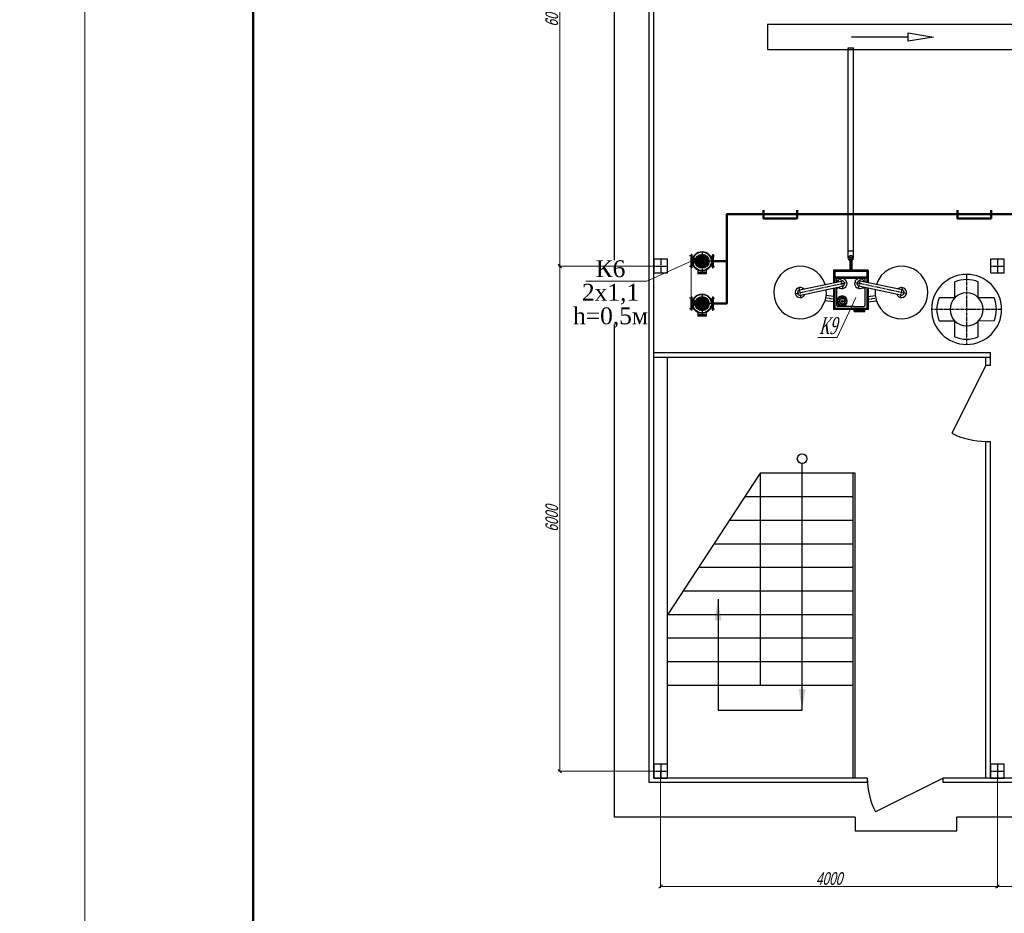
# Model space of a CAD drawing. Header units: millimetres. Extents: x 196 to 2027204, y -221452 to 153872.
# Tile 5 of 256: x 1084785 to 1096483, y -210648 to -200033. Entities that reach past the tile are written whole.
import ezdxf
from ezdxf import colors
from ezdxf.entities.mleader import LeaderData, LeaderLine
from ezdxf.math import Vec2, Vec3

# ---------------------------------------------------------------- set-up
doc = ezdxf.new("R2010")
doc.units = ezdxf.units.MM
doc.linetypes.add('CENTER', pattern=[50.8, 31.75, -6.35, 6.35, -6.35])
doc.layers.get('Defpoints').update_dxf_attribs({"lineweight": 18})
doc.layers.add('(007) Здания', color=7, linetype='Continuous')
for name, color, linetype, lineweight in [('0 В1', 5, 'Continuous', 40), ('00_Основной', 163, 'Continuous', 40), ('Основной текст', 7, 'Continuous', 30), ('ТМ-размеры', 25, 'Continuous', 20), ('Эл.линия силовых сетей', 1, 'Continuous', 50), ('электрика', 1, 'Continuous', 140), ('中心线', 1, 'CENTER', 25)]:
    doc.layers.add(name, color=color, linetype=linetype, lineweight=lineweight)
doc.styles.add('SFINKS', font='SFINKS.shx', dxfattribs={"width": 0.7, "oblique": 15})
doc.styles.add('Times New Roman', font='times.ttf')
doc.styles.add('ВК', font='times.ttf', dxfattribs={"height": 2.5})
doc.styles.add('Новый 5.0', font='times.ttf', dxfattribs={"width": 0.7, "oblique": 15, "height": 5})
doc.dimstyles.new('ВК-100', dxfattribs={"dimtxt": 2.5, "dimasz": 2.5, "dimexe": 1.25, "dimexo": 3, "dimtad": 1, "dimlfac": 100, "dimtxsty": 'ВК', "dimblk": 'OBLIQUE', "dimcen": 2.5, "dimadec": 0, "dimazin": 0, "dimtfac": 1, "dimtmove": 0, "dimatfit": 3, "dimfxl": 1.25, "dimlwd": 25, "dimlwe": 25, "dimarcsym": 0})
doc.dimstyles.new('кира-50', dxfattribs={"dimtxt": 150, "dimasz": 40, "dimexe": 15, "dimexo": 0, "dimgap": 20, "dimtad": 1, "dimdec": 0, "dimrnd": 5, "dimdsep": 46, "dimtxsty": 'SFINKS', "dimblk1": 'OBLIQUE', "dimblk2": 'OBLIQUE', "dimsah": 1, "dimcen": 2.5, "dimclrd": 252, "dimclre": 252, "dimclrt": 252, "dimadec": 0, "dimazin": 0, "dimtfac": 1, "dimtdec": 0, "dimtofl": 0, "dimtmove": 0, "dimatfit": 3, "dimldrblk": 'OBLIQUE', "dimfxl": 15, "dimtfill": 1, "dimtolj": 1, "dimtzin": 0, "dimlwd": 20, "dimlwe": 20, "dimarcsym": 0})

# ---------------------------------------------------------------- blocks, each defined once
blk = doc.blocks.new('*X29')
at = {"color": 0}
for p, q in [((87.34716, 225.232982), (143.346492, 281.232315)), ((88.367934, 215.647154), (152.93232, 280.211541)), ((88.373901, 236.866325), (131.71315, 280.205574)), ((90.682353, 207.354972), (161.224502, 277.897121)), ((93.977949, 200.043966), (168.535508, 274.601525)), ((94.794676, 253.893702), (114.685773, 273.784798)), ((170.824371, 179.193485), (95.289834, 254.728023)), ((98.100751, 193.560167), (175.019308, 270.478723)), ((177.047345, 183.577114), (99.673462, 260.950996)), ((102.975353, 187.828167), (180.751308, 265.604121)), ((182.531972, 188.699088), (104.795436, 266.435624)), ((108.576691, 182.822903), (185.756571, 260.002783)), ((187.288737, 194.548925), (110.645273, 271.192388)), ((114.922067, 178.561678), (190.017797, 253.657407)), ((191.28541, 201.158853), (117.255201, 275.189062)), ((194.436636, 208.614229), (124.710578, 278.340288)), ((196.570655, 217.086812), (133.18316, 280.474307)), ((197.333597, 226.930472), (143.02682, 281.237248)), ((195.827288, 239.043382), (155.139731, 279.73094)), ((186.633363, 258.843909), (174.940258, 270.537015)), ((146.777051, 171.421001), (87.517349, 230.680702)), ((135.981323, 171.610127), (87.706476, 219.884974)), ((155.871915, 172.932739), (89.029087, 239.775566)), ((121.741005, 175.243843), (91.340191, 205.644657)), ((163.806593, 175.604662), (91.701011, 247.710244)), ((122.076583, 175.109591), (193.469883, 246.502892)), ((130.176541, 172.602948), (195.976527, 238.402934)), ((139.495267, 171.315072), (197.264402, 229.084207)), ((150.661908, 171.875111), (196.704363, 217.917567)), ((165.971613, 176.578215), (192.001259, 202.607861))]:
    blk.add_line(p, q, dxfattribs=at)
blk = doc.blocks.new('_None')
blk = doc.blocks.new('_Oblique')
at = {"color": 0, "linetype": 'ByBlock', "lineweight": -2}
blk.add_line((-0.5, -0.5), (0.5, 0.5), dxfattribs=at)
blk = doc.blocks.new('*D42')
at = {"layer": 'Defpoints', "color": 0, "linetype": 'ByBlock', "lineweight": 50, "transparency": 16777216}
for p in [(1096400, -208959), (1100400, -208959), (1096400, -210331)]:
    blk.add_point(p, dxfattribs=at)
at = {"layer": 'ТМ-размеры', "color": 252, "linetype": 'ByBlock', "lineweight": 20, "transparency": 16777216}
for p, q in [((1096400, -208959), (1096400, -210346)), ((1100400, -208959), (1100400, -210346)), ((1100400, -210331), (1096400, -210331))]:
    blk.add_line(p, q, dxfattribs=at)
at = {"layer": 'ТМ-размеры', "color": 252, "linetype": 'ByBlock', "lineweight": 20, "transparency": 16777216, "xscale": 40, "yscale": 40, "zscale": 40, "rotation": 180}
blk.add_blockref('_Oblique', (1096400, -210331), dxfattribs=at)
at = {"layer": 'ТМ-размеры', "color": 252, "linetype": 'ByBlock', "lineweight": 20, "transparency": 16777216, "xscale": 40, "yscale": 40, "zscale": 40}
blk.add_blockref('_Oblique', (1100400, -210331), dxfattribs=at)
at = {"layer": 'ТМ-размеры', "color": 252, "linetype": 'ByBlock', "transparency": 16777216, "insert": (1098400, -210236), "char_height": 150, "attachment_point": 5, "style": 'SFINKS', "bg_fill": 3, "box_fill_scale": 1.1, "bg_fill_color": 256, "bg_fill_true_color": 13158600, "bg_fill_transparency": 0}
blk.add_mtext('\\A1;4000', dxfattribs=at)
blk = doc.blocks.new('*D43')
at = {"layer": 'Defpoints', "color": 0, "linetype": 'ByBlock', "lineweight": 50, "transparency": 16777216}
for p in [(1092400, -208959), (1096400, -208959), (1092400, -210331)]:
    blk.add_point(p, dxfattribs=at)
at = {"layer": 'ТМ-размеры', "color": 252, "linetype": 'ByBlock', "lineweight": 20, "transparency": 16777216}
for p, q in [((1092400, -208959), (1092400, -210346)), ((1096400, -208959), (1096400, -210346)), ((1096400, -210331), (1092400, -210331))]:
    blk.add_line(p, q, dxfattribs=at)
at = {"layer": 'ТМ-размеры', "color": 252, "linetype": 'ByBlock', "lineweight": 20, "transparency": 16777216, "xscale": 40, "yscale": 40, "zscale": 40, "rotation": 180}
blk.add_blockref('_Oblique', (1092400, -210331), dxfattribs=at)
at = {"layer": 'ТМ-размеры', "color": 252, "linetype": 'ByBlock', "lineweight": 20, "transparency": 16777216, "xscale": 40, "yscale": 40, "zscale": 40}
blk.add_blockref('_Oblique', (1096400, -210331), dxfattribs=at)
at = {"layer": 'ТМ-размеры', "color": 252, "linetype": 'ByBlock', "transparency": 16777216, "insert": (1094400, -210236), "char_height": 150, "attachment_point": 5, "style": 'SFINKS', "bg_fill": 3, "box_fill_scale": 1.1, "bg_fill_color": 256, "bg_fill_true_color": 13158600, "bg_fill_transparency": 0}
blk.add_mtext('\\A1;4000', dxfattribs=at)
blk = doc.blocks.new('*D51')
at = {"layer": 'Defpoints', "color": 0, "linetype": 'ByBlock', "lineweight": 50, "transparency": 16777216}
for p in [(1092318, -196959), (1091202, -202959), (1092318, -202959)]:
    blk.add_point(p, dxfattribs=at)
at = {"layer": 'ТМ-размеры', "color": 252, "linetype": 'ByBlock', "lineweight": 20, "transparency": 16777216}
for p, q in [((1092318, -196959), (1091187, -196959)), ((1091202, -196959), (1091202, -202959)), ((1092318, -202959), (1091187, -202959))]:
    blk.add_line(p, q, dxfattribs=at)
at = {"layer": 'ТМ-размеры', "color": 252, "linetype": 'ByBlock', "lineweight": 20, "transparency": 16777216, "xscale": 40, "yscale": 40, "zscale": 40}
for p, rotation in [((1091202, -196959), 90), ((1091202, -202959), 270)]:
    blk.add_blockref('_Oblique', p, dxfattribs=dict(at, rotation=rotation))
at = {"layer": 'ТМ-размеры', "color": 252, "linetype": 'ByBlock', "transparency": 16777216, "insert": (1091107, -199959), "char_height": 150, "attachment_point": 5, "rotation": 90, "style": 'SFINKS', "bg_fill": 3, "box_fill_scale": 1.1, "bg_fill_color": 256, "bg_fill_true_color": 13158600, "bg_fill_transparency": 0}
blk.add_mtext('\\A1;6000', dxfattribs=at)
blk = doc.blocks.new('*D52')
at = {"layer": 'Defpoints', "color": 0, "linetype": 'ByBlock', "lineweight": 50, "transparency": 16777216}
for p in [(1091202, -202959), (1091202, -202959), (1092318, -208959)]:
    blk.add_point(p, dxfattribs=at)
at = {"layer": 'ТМ-размеры', "color": 252, "linetype": 'ByBlock', "lineweight": 20, "transparency": 16777216}
for p, q in [((1091202, -202959), (1091217, -202959)), ((1091202, -208959), (1091202, -202959)), ((1092318, -208959), (1091187, -208959))]:
    blk.add_line(p, q, dxfattribs=at)
at = {"layer": 'ТМ-размеры', "color": 252, "linetype": 'ByBlock', "lineweight": 20, "transparency": 16777216, "xscale": 40, "yscale": 40, "zscale": 40}
for p, rotation in [((1091202, -202959), 90), ((1091202, -208959), 270)]:
    blk.add_blockref('_Oblique', p, dxfattribs=dict(at, rotation=rotation))
at = {"layer": 'ТМ-размеры', "color": 252, "linetype": 'ByBlock', "transparency": 16777216, "insert": (1091107, -205959), "char_height": 150, "attachment_point": 5, "rotation": 90, "style": 'SFINKS', "bg_fill": 3, "box_fill_scale": 1.1, "bg_fill_color": 256, "bg_fill_true_color": 13158600, "bg_fill_transparency": 0}
blk.add_mtext('\\A1;6000', dxfattribs=at)
blk = doc.blocks.new('*U21')
at = {"lineweight": 9}
blk.add_line((-20, -5), (-20, 292), dxfattribs=at)
at = {"lineweight": 50}
blk.add_line((0, 0), (0, 287), dxfattribs=at)
blk = doc.blocks.new('Лоток')
at = {"layer": 'Эл.линия силовых сетей', "color": 85, "lineweight": 50, "ltscale": 50}
blk.add_lwpolyline([(-200, 100), (-200, 0), (200, 0), (200, 100)], dxfattribs=at)

msp = doc.modelspace()

# ---------------------------------------------------------------- linework, layer by layer
at = {"color": 252, "lineweight": 30, "ltscale": 10}
for p, q in [((1091853.3, -209507.4), (1091853.3, -196411.5)), ((1092263.3, -209096.5), (1092263.3, -196822.5)), ((1092318.1, -209041.7), (1092318.1, -196877.3)), ((1096604, -200088.5), (1093668.1, -200088.5)), ((1093668.1, -200088.5), (1093668.1, -200388.5)), ((1095341.2, -200238.5, 0), (1094665.7, -200238.5, 0)), ((1095341.2, -200288.5, 0), (1095341.2, -200188.5, 0)), ((1095341.2, -200188.5, 0), (1095641.2, -200238.5, 0)), ((1095641.2, -200238.5, 0), (1095341.2, -200288.5, 0)), ((1093668.1, -200388.5), (1096904, -200388.5)), ((1096318.1, -204141.7), (1096318.1, -203986.9)), ((1096263.3, -204141.7), (1096263.3, -204041.7)), ((1096263.3, -204141.7), (1095860.2, -204946.4)), ((1096318.1, -204141.7), (1096263.3, -204141.7)), ((1096263.3, -205041.7), (1096318.1, -205041.7)), ((1094855.3, -209041.7), (1092318.1, -209041.7)), ((1094855.3, -209041.7), (1094855.3, -209096.5)), ((1095755.3, -209041.7), (1094950.6, -209444.7)), ((1112318.1, -209041.7), (1095755.3, -209041.7)), ((1095755.3, -209096.5), (1095755.3, -209041.7)), ((1094857, -209096.5), (1092263.3, -209096.5)), ((1112537.3, -209096.5), (1095755.3, -209096.5)), ((1094711.1, -209507.4), (1091853.3, -209507.4)), ((1112948.2, -209507.4), (1095918.1, -209507.4))]:
    msp.add_line(p, q, dxfattribs=at)
at = {"color": 7, "linetype": 'CENTER', "lineweight": 25, "ltscale": 0.5}
for p, q in [((1096318.1, -202959.5), (1096482.5, -202959.5)), ((1096400.3, -202877.3), (1096400.3, -203041.7)), ((1092400.3, -208877.3), (1092400.3, -209041.7)), ((1092318.1, -208959.5), (1092482.5, -208959.5))]:
    msp.add_line(p, q, dxfattribs=at)
at = {"color": 252, "lineweight": 30, "ltscale": 10}
for points in [[(1096318.1, -203041.7), (1096482.5, -203041.7), (1096482.5, -202877.3), (1096318.1, -202877.3), (1096318.1, -203041.7)], [(1092318.1, -209041.7), (1092482.5, -209041.7), (1092482.5, -208877.3), (1092318.1, -208877.3), (1092318.1, -209041.7)], [(1094711.1, -209507.4), (1094711.1, -209669.2), (1095918.1, -209669.2), (1095918.1, -209507.4)]]:
    msp.add_lwpolyline(points, dxfattribs=at)
at = {"color": 252, "lineweight": 25, "ltscale": 10}
for centre, start, end in [((1096263.3, -204141.7), 243.39387, 270), ((1095755.3, -209041.7), 180, 206.60613)]:
    msp.add_arc(centre, 900, start, end, dxfattribs=at)
at = {"layer": '0 В1', "color": 0, "lineweight": 25}
for p, q in [((1094629.2, -200388.5), (1094629.2, -200366.4)), ((1094629.2, -200366.4), (1094689.2, -200366.4)), ((1094689.2, -200388.5), (1094689.2, -200366.4))]:
    msp.add_line(p, q, dxfattribs=at)
for points in [[(1092482.5, -208877.3), (1092482.5, -204041.7)], [(1093582.5, -205421.7), (1092482.5, -207101.7)], [(1093582.5, -205421.7), (1093582.5, -207941.7)], [(1094682.5, -205421.7), (1093582.5, -205421.7)], [(1094682.5, -205421.7), (1094682.5, -207941.7)], [(1093582.5, -205701.7), (1093399.1, -205701.7)], [(1094682.5, -205701.7), (1093582.5, -205701.7)], [(1093582.5, -205981.7), (1093215.8, -205981.7)], [(1094682.5, -205981.7), (1093582.5, -205981.7)], [(1093582.5, -206261.7), (1093032.5, -206261.7)], [(1094682.5, -206261.7), (1093582.5, -206261.7)], [(1093582.5, -206541.7), (1092849.1, -206541.7)], [(1094682.5, -206541.7), (1093582.5, -206541.7)], [(1093582.5, -206821.7), (1092665.8, -206821.7)], [(1094682.5, -206821.7), (1093582.5, -206821.7)], [(1093582.5, -207101.7), (1092482.5, -207101.7)], [(1094682.5, -207101.7), (1093582.5, -207101.7)], [(1093582.5, -207381.7), (1092482.5, -207381.7)], [(1094682.5, -207381.7), (1093582.5, -207381.7)], [(1093582.5, -207661.7), (1092482.5, -207661.7)], [(1094682.5, -207661.7), (1093582.5, -207661.7)], [(1093582.5, -207941.7), (1092482.5, -207941.7)], [(1094682.5, -207941.7), (1093582.5, -207941.7)]]:
    msp.add_lwpolyline(points, dxfattribs=at)
msp.add_circle((1094081, -205248.1), 57.3, dxfattribs=at)
msp.add_arc((1094659.2, -202867.6), 30, 293.57818, 246.42182, dxfattribs=at)
at = {"layer": '00_Основной', "color": 252, "lineweight": 25, "ltscale": 10}
for p, q in [((1094629.2, -202867.6), (1094629.2, -200388.5)), ((1094689.2, -202867.6), (1094689.2, -200388.5)), ((1094629.2, -202777.6), (1094689.2, -202777.6))]:
    msp.add_line(p, q, dxfattribs=at)
at = {"layer": '00_Основной', "lineweight": 30, "ltscale": 10}
for p, q in [((1092769.8, -202821.3, 0), (1092761, -202821.3, 0)), ((1092761, -202821.3, 0), (1092761, -202901.8, 0)), ((1092769.8, -202821.3, 0), (1092769.8, -202982.4, 0)), ((1093014.3, -202821.4, 0), (1093014.2, -202982.4, 0)), ((1093014.3, -202821.4, 0), (1093023.1, -202821.4, 0)), ((1093023.1, -202821.4, 0), (1093023, -202901.9, 0)), ((1092759.2, -202849.7, 0), (1092761, -202848, 0)), ((1092759.2, -202849.7, 0), (1092759.2, -202954, 0)), ((1092759.2, -202849.7, 0), (1092759.2, -202954, 0)), ((1092759.2, -202954, 0), (1092761, -202955.7, 0)), ((1092761, -202982.4, 0), (1092761, -202901.8, 0)), ((1092769.8, -202857, 0), (1092785.8, -202857, 0)), ((1092769.8, -202946.7, 0), (1092784.8, -202946.7, 0)), ((1092803.1, -202862.8, 0), (1092793.7, -202872.3, 0)), ((1092793.7, -202872.3, 0), (1092795.2, -202872.7, 0)), ((1092795, -202926.1, 0), (1092799.2, -202925.3, 0)), ((1092803.1, -202862.8, 0), (1092806.6, -202875.7, 0)), ((1092806.6, -202875.7, 0), (1092805, -202875.3, 0)), ((1093014.2, -202857.1, 0), (1092998.2, -202857.1, 0)), ((1093014.2, -202946.7, 0), (1092999.2, -202946.7, 0)), ((1093023, -202982.4, 0), (1093023, -202901.9, 0)), ((1093024.8, -202954.1, 0), (1093023, -202955.8, 0)), ((1093024.8, -202849.8, 0), (1093023.1, -202848, 0)), ((1093024.8, -202849.8, 0), (1093024.8, -202954.1, 0)), ((1093024.8, -202849.8, 0), (1093024.8, -202954.1, 0)), ((1094647.2, -202867.6), (1094647.2, -203009.4)), ((1094671.2, -202890.1), (1094647.2, -202890.1)), ((1094671.2, -202867.6), (1094671.2, -203009.4)), ((1092769.8, -202982.4, 0), (1092761, -202982.4, 0)), ((1092843.2, -203008, 0), (1092843.2, -203053.1, 0)), ((1092940.7, -203034.4, 0), (1092843.2, -203034.4, 0)), ((1092940.7, -203053.1, 0), (1092843.2, -203053.1, 0)), ((1092940.7, -203008, 0), (1092940.7, -203053.1, 0)), ((1093014.2, -202982.4, 0), (1093023, -202982.4, 0)), ((1094863.5, -203009.4), (1094454.8, -203009.4)), ((1094454.8, -203009.4), (1094454.8, -203157.2)), ((1094863.5, -203026), (1094454.8, -203026)), ((1094467.4, -203026), (1094467.4, -203154.5)), ((1094851, -203026), (1094851, -203154.5)), ((1094863.5, -203009.4), (1094863.5, -203157.2)), ((1094050, -203243.6), (1094547.9, -203137.3)), ((1094851, -203092.8), (1094467.4, -203092.8)), ((1094509.9, -203105.3), (1094467.4, -203105.3)), ((1094492.4, -203149.2), (1094492.4, -203115.3)), ((1094502.4, -203105.3), (1094816, -203105.3)), ((1095268.4, -203243.6), (1094770.4, -203137.3)), ((1094851, -203105.3), (1094808.5, -203105.3)), ((1094826, -203115.3), (1094826, -203149.2)), ((1094063, -203304.8), (1094561.9, -203198.3)), ((1094454.8, -203321.2), (1094367.6, -203310.4)), ((1094454.8, -203221.2), (1094454.8, -203476.4)), ((1094467.4, -203218.5), (1094467.4, -203463.9)), ((1094492.4, -203428.9), (1094492.4, -203213.1)), ((1095255.3, -203304.8), (1094756.4, -203198.3)), ((1094826, -203213.1), (1094826, -203428.9)), ((1094851, -203218.5), (1094851, -203463.9)), ((1094863.5, -203221.2), (1094863.5, -203476.4)), ((1094863.5, -203321.2), (1094950.8, -203310.4)), ((1092759.2, -203352.8, 0), (1092761, -203351.1, 0)), ((1092759.2, -203352.8, 0), (1092759.2, -203457.1, 0)), ((1092759.2, -203352.8, 0), (1092759.2, -203457.1, 0)), ((1092769.8, -203324.4, 0), (1092761, -203324.4, 0)), ((1092761, -203324.4, 0), (1092761, -203404.9, 0)), ((1092761, -203485.5, 0), (1092761, -203404.9, 0)), ((1092769.8, -203324.4, 0), (1092769.8, -203485.5, 0)), ((1092769.8, -203360.1, 0), (1092785.8, -203360.1, 0)), ((1092803.1, -203365.9, 0), (1092793.7, -203375.3, 0)), ((1092803.1, -203365.9, 0), (1092793.7, -203375.3, 0)), ((1092793.7, -203375.3, 0), (1092795.2, -203375.8, 0)), ((1092793.7, -203375.3, 0), (1092795.2, -203375.8, 0)), ((1092795, -203429.2, 0), (1092799.2, -203428.4, 0)), ((1092795, -203429.2, 0), (1092799.2, -203428.4, 0)), ((1092803.1, -203365.9, 0), (1092806.6, -203378.8, 0)), ((1092803.1, -203365.9, 0), (1092806.6, -203378.8, 0)), ((1092806.6, -203378.8, 0), (1092805, -203378.4, 0)), ((1092806.6, -203378.8, 0), (1092805, -203378.4, 0)), ((1093014.2, -203360.2, 0), (1092998.2, -203360.2, 0)), ((1093014.3, -203324.5, 0), (1093014.2, -203485.5, 0)), ((1093014.3, -203324.5, 0), (1093023.1, -203324.5, 0)), ((1093023.1, -203324.5, 0), (1093023, -203405, 0)), ((1093023, -203485.5, 0), (1093023, -203405, 0)), ((1093024.8, -203352.9, 0), (1093023.1, -203351.1, 0)), ((1093024.8, -203352.9, 0), (1093024.8, -203457.1, 0)), ((1093024.8, -203352.9, 0), (1093024.8, -203457.1, 0)), ((1094454.8, -203384.2), (1094354.1, -203371.8)), ((1094863.5, -203384.2), (1094964.3, -203371.8)), ((1092759.2, -203457.1, 0), (1092761, -203458.8, 0)), ((1092769.8, -203485.5, 0), (1092761, -203485.5, 0)), ((1092769.8, -203449.8, 0), (1092784.8, -203449.8, 0)), ((1092843.2, -203511.1, 0), (1092843.2, -203556.2, 0)), ((1092940.7, -203537.5, 0), (1092843.2, -203537.5, 0)), ((1092940.7, -203511.1, 0), (1092940.7, -203556.2, 0)), ((1093014.2, -203449.8, 0), (1092999.2, -203449.8, 0)), ((1093014.2, -203485.5, 0), (1093023, -203485.5, 0)), ((1093024.8, -203457.1, 0), (1093023, -203458.9, 0)), ((1094805.1, -203476.4), (1094454.8, -203476.4)), ((1094851, -203463.9), (1094467.4, -203463.9)), ((1094696.3, -203438.9), (1094502.4, -203438.9)), ((1094696.3, -203438.9), (1094816, -203438.9)), ((1094700.7, -203488), (1094700.7, -203476.4)), ((1094700.7, -203488), (1094826.1, -203488)), ((1094700.7, -203499.6), (1094700.7, -203488)), ((1094700.7, -203488), (1094826.1, -203488)), ((1094700.7, -203499.6), (1094826.1, -203499.6)), ((1094735.5, -203499.6), (1094791.3, -203499.6)), ((1094763.4, -203476.4), (1094763.4, -203499.6, 0)), ((1094791.3, -203438.9), (1094816, -203438.9)), ((1094851, -203463.9), (1094791.3, -203463.9)), ((1094863.5, -203476.4), (1094805.1, -203476.4)), ((1094826.1, -203488), (1094826.1, -203476.4)), ((1094826.1, -203499.6), (1094826.1, -203488)), ((1092940.7, -203556.2, 0), (1092843.2, -203556.2, 0))]:
    msp.add_line(p, q, dxfattribs=at)
at = {"layer": '00_Основной', "lineweight": 25, "ltscale": 10}
for p, q in [((1095895.7, -203335.1), (1095895.7, -203148)), ((1096173.7, -203335.1), (1096173.7, -203148)), ((1095895.7, -203335.1), (1095708.5, -203335.1)), ((1096360.8, -203335.1), (1096173.7, -203335.1)), ((1095896.1, -203613.6), (1095709, -203614.2)), ((1095895.7, -203800.4), (1095895.7, -203613.6)), ((1096173.7, -203800.4), (1096173.7, -203613.1)), ((1096361.2, -203612.1), (1096174.1, -203612.7))]:
    msp.add_line(p, q, dxfattribs=at)
at = {"layer": '00_Основной', "lineweight": 30, "ltscale": 10}
for centre, radius in [((1092891.9, -202903, 0), 115.7), ((1092892, -202902.8, 0), 110.3), ((1092893.2, -202902.8, 0), 83.6), ((1092893.2, -202902.8, 0), 76.7), ((1092891.9, -203406.1, 0), 115.7), ((1092892, -203405.9, 0), 110.3), ((1094502.4, -203219.9), 4.59), ((1094816, -203219.9), 4.59), ((1092893.2, -203405.9, 0), 83.6), ((1092893.2, -203405.9, 0), 76.7)]:
    msp.add_circle(centre, radius, dxfattribs=at)
for centre, radius, start, end in [((1092896.9, -202905.4, 0), 104, 163.88548, 191.48076), ((1092794.5, -202875.4, 0), 2.79, 335, 75), ((1092901.4, -202906.6, 0), 104, 163.88548, 190.3703), ((1092804.3, -202878, 0), 2.79, 75, 175), ((1094056.9, -203274.1), 312.8, 17.78857, 6.31156), ((1094659.2, -202867.6), 12, 0, 180), ((1095261.4, -203274.1), 312.8, 173.68844, 162.21143), ((1096034.7, -203474.1), 416, 0, 180), ((1094502.4, -203115.3), 10, 90, 179.99998), ((1094554.9, -203167.8), 59.5, 224.60117, 160.37311), ((1094554.9, -203167.8), 31.3, 282.92014, 102.92014), ((1094763.4, -203167.8), 59.5, 19.62689, 315.39883), ((1094763.4, -203167.8), 31.3, 77.07986, 257.07986), ((1094816, -203115.3), 10, 0.00002, 90), ((1094056.9, -203274.1), 59.5, 43.72702, 340.37311), ((1094056.9, -203274.1), 31.3, 102.92014, 282.92014), ((1095261.4, -203274.1), 59.5, 199.62689, 136.27298), ((1095261.4, -203274.1), 31.3, 257.07986, 77.07986), ((1092896.9, -203408.5, 0), 104, 163.88548, 191.48076), ((1092896.9, -203408.5, 0), 104, 163.88548, 191.48076), ((1092794.5, -203378.5, 0), 2.79, 335, 75), ((1092794.5, -203378.5, 0), 2.79, 335, 75), ((1092901.4, -203409.7, 0), 104, 163.88548, 190.3703), ((1092901.4, -203409.7, 0), 104, 163.88548, 190.3703), ((1092804.3, -203381.1, 0), 2.79, 75, 175), ((1092804.3, -203381.1, 0), 2.79, 75, 175), ((1094502.4, -203428.9), 10, 179.9999, 270), ((1094554.9, -203376.3), 61.5, 0, 180), ((1094554.9, -203376.3), 61.5, 180, 242.98938), ((1094554.9, -203376.3), 61.5, 180, 0), ((1094554.9, -203376.3), 33.5, 0, 180), ((1094554.9, -203376.3), 33.5, 180, 213.63315), ((1094554.9, -203376.3), 33.5, 180, 0), ((1094816, -203428.9), 10, 270, 0.0001), ((1096034.7, -203474.1), 416, 180, 0)]:
    msp.add_arc(centre, radius, start, end, dxfattribs=at)
at = {"layer": '00_Основной', "lineweight": 25, "ltscale": 10}
for radius, start, end in [(354.5, 66.91525, 113.08475), (196.6, 0, 180), (354.5, 156.91525, 202.9034), (354.5, 337.09983, 23.08475), (196.6, 180.18457, 0.18457), (354.5, 246.91525, 293.08475)]:
    msp.add_arc((1096034.7, -203474.1), radius, start, end, dxfattribs=at)
at = {"layer": 'Эл.линия силовых сетей', "color": 1, "linetype": 'ByBlock', "lineweight": 50, "elevation": 0}
for points in [[(1093024.8, -203405), (1093186, -203405), (1093186, -202343.9), (1096888.6, -202343.9), (1096888.6, -208461.1), (1103836.8, -208461.1), (1103836.8, -208797.5)], [(1093024.8, -202901.9), (1093186, -202901.9)]]:
    msp.add_lwpolyline(points, dxfattribs=at)
at = {"layer": '中心线', "color": 252}
for p, q in [((1092775.1, -202838, 0), (1092744.3, -202838, 0)), ((1092893.2, -202787.4, 0), (1092893.2, -203053.1, 0)), ((1093008.9, -202838.1, 0), (1093039.7, -202838.1, 0)), ((1093024.8, -202901.9, 0), (1092759.2, -202901.9, 0)), ((1094689.2, -202867.6), (1094629.2, -202867.6)), ((1094659.2, -203009.4), (1094659.2, -202855.6)), ((1092775.1, -202965.6, 0), (1092744.3, -202965.6, 0)), ((1093008.9, -202965.7, 0), (1093039.7, -202965.7, 0)), ((1096034.7, -203058.1), (1096034.7, -203890.1)), ((1093998.7, -203286.6), (1094613.1, -203154.9)), ((1094567.4, -203226.1), (1094542.5, -203109.6)), ((1095319.6, -203286.6), (1094705.3, -203154.9)), ((1094751, -203226.1), (1094775.9, -203109.6)), ((1092893.2, -203290.5, 0), (1092893.2, -203556.2, 0)), ((1094069.4, -203332.4), (1094044.5, -203215.9)), ((1095249, -203332.4), (1095273.8, -203215.9)), ((1092775.1, -203341.1, 0), (1092744.3, -203341.1, 0)), ((1093024.8, -203404.9, 0), (1092759.2, -203404.9, 0)), ((1093008.9, -203341.2, 0), (1093039.7, -203341.2, 0)), ((1094454.8, -203352.7), (1094362.4, -203341.3)), ((1094493.5, -203376.3), (1094616.4, -203376.3)), ((1094513.9, -203335.3), (1094524.8, -203346.2)), ((1094513.9, -203417.3), (1094524.8, -203406.4)), ((1094554.9, -203437.8), (1094554.9, -203314.8)), ((1094595.9, -203335.3), (1094585.1, -203346.2)), ((1094595.9, -203417.3), (1094585.1, -203406.4)), ((1094863.5, -203352.7), (1094956, -203341.3)), ((1092775.1, -203468.7, 0), (1092744.3, -203468.7, 0)), ((1093008.9, -203468.8, 0), (1093039.7, -203468.8, 0))]:
    msp.add_line(p, q, dxfattribs=at)
msp.add_lwpolyline([(1096450.7, -203474.1), (1095618.6, -203474.1)], dxfattribs=at)
for start, end in [(0, 180), (180, 236.28413), (225, 0)]:
    msp.add_arc((1094554.9, -203376.3), 50.3, start, end, dxfattribs=at)

# ---------------------------------------------------------------- block references
at = {"layer": '00_Основной', "lineweight": 30, "ltscale": 10, "xscale": 1.393661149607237, "yscale": 1.393661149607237, "zscale": 1.393661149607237}
for p in [(1092694.8, -203218.1, 0), (1092694.8, -203721.2, 0)]:
    msp.add_blockref('*X29', p, dxfattribs=at)
at = {"layer": 'Эл.линия силовых сетей', "color": 1, "lineweight": 30}
for p in [(1093820.8, -202393.9, 0), (1096125.9, -202393.9, 0)]:
    msp.add_blockref('Лоток', p, dxfattribs=at)

# ---------------------------------------------------------------- texts
at = {"layer": 'электрика', "color": 0, "lineweight": 25, "insert": (1031891.3, -203601.7), "char_height": 250, "width": 1668.47, "attachment_point": 1, "style": 'Times New Roman'}
msp.add_mtext('\\pi-191.90052;{\\LВА47-100-3P}\\P\\pi529.62074;80А', dxfattribs=at)

# ---------------------------------------------------------------- leaders
at = {"layer": '0 В1', "color": 0, "lineweight": 25}
for points in [[(1094081, -208233.3), (1094081, -205305.5)], [(1093082, -206916.6), (1093082, -208233.3), (1094081, -208233.3)]]:
    msp.add_leader(points, dimstyle='ВК-100', override={"dimasz": 250, "dimgap": 0.625, "dimtad": 0}, dxfattribs=at)
at = {"layer": 'Основной текст', "color": 251}
ml = msp.add_multileader_mtext('Standard', dxfattribs=at)
ml.set_content('\\A1;{\\W0.6;К9}', color=251, style='Новый 5.0')
ml.set_leader_properties(color=256, linetype='ByLayer', lineweight=13)
ml.set_arrow_properties(name='NONE')
ml.build(insert=Vec2(0, 0))
ml.multileader.update_dxf_attribs({"text_left_attachment_type": 6, "text_right_attachment_type": 6, "dogleg_length": 0, "arrow_head_size": 50})
ctx = ml.context
ctx.base_point, ctx.char_height, ctx.arrow_head_size, ctx.landing_gap_size, ctx.plane_origin = Vec3(1094196.5, -203807.1), 200, 50, 0, Vec3(1084732.7, -200539.3)
ctx.left_attachment, ctx.right_attachment, ctx.text_align_type = 6, 6, 1
notes = []
notes.append((ctx, [(1, (1, 1, 0), (1094499, -203807.1), (-1, 0), 0, [(0, [(1094719.8, -203334.8)], 0, [])])]))
ctx.mtext.insert, ctx.mtext.rotation, ctx.mtext.alignment, ctx.mtext.line_spacing_factor, ctx.mtext.flow_direction = Vec3(1094387.4, -203567.1), 6.2831853, 2, 0.84, 5
for ctx, leaders in notes:
    for number, flags, end, landing, length, lines in leaders:
        leader = LeaderData()
        leader.index, (leader.has_last_leader_line, leader.has_dogleg_vector, leader.attachment_direction) = number, flags
        leader.last_leader_point, leader.dogleg_vector, leader.dogleg_length = Vec3(end), Vec3(landing), length
        for number, points, colour, breaks in lines:
            line = LeaderLine()
            line.index, line.vertices, line.color, line.breaks = number, Vec3.list(points), colors.encode_raw_color(colour), breaks
            leader.lines.append(line)
        ctx.leaders.append(leader)

# ---------------------------------------------------------------- next in the draw order: dimensions: what is measured, and where the dimension line sits
at = {"layer": 'ТМ-размеры', "color": 3, "linetype": 'ByBlock'}
dim = msp.add_linear_dim(base=(1096400.3, -210331.4), p1=(1100400.3, -208959.5), p2=(1096400.3, -208959.5), dimstyle='кира-50', dxfattribs=at)
dim.commit()
dim.dimension.update_dxf_attribs({"geometry": '*D42', "text_midpoint": (1098400.3, -210236.4)})

# ---------------------------------------------------------------- next in the draw order: leaders
at = {"layer": 'Основной текст', "color": 6}
ml = msp.add_multileader_mtext('Standard', dxfattribs=at)
ml.set_content('\\A1;К6\\P2х1,1\\Ph=0,5м', color=6, style='Times New Roman')
ml.set_leader_properties(color=256, linetype='ByLayer', lineweight=13)
ml.set_arrow_properties(name='NONE')
ml.build(insert=Vec2(0, 0))
ml.multileader.update_dxf_attribs({"text_left_attachment_type": 6, "text_right_attachment_type": 6, "dogleg_length": 0, "arrow_head_size": 50})
ctx = ml.context
ctx.base_point, ctx.char_height, ctx.arrow_head_size, ctx.landing_gap_size, ctx.plane_origin = Vec3(1091373.5, -203140.1), 200, 50, 0, Vec3(1082713.9, -200462.7)
ctx.left_attachment, ctx.right_attachment, ctx.text_align_type = 6, 6, 1
notes = []
notes.append((ctx, [(1, (1, 1, 0), (1092235.4, -203140.1), (-1, 0), 0, [(1, [(1092761, -203404.9), (1092761, -202901.8)], 0, [])])]))
ctx.mtext.insert, ctx.mtext.rotation, ctx.mtext.width, ctx.mtext.alignment, ctx.mtext.line_spacing_factor, ctx.mtext.flow_direction = Vec3(1091804.4, -202890.9), 6.2831853, 717.313, 2, 0.84, 5
ctx.mtext.has_bg_fill, ctx.mtext.bg_color, ctx.mtext.bg_scale_factor, ctx.mtext.bg_transparency, ctx.mtext.use_window_bg_color = 1, -1073741824, 1, 0, 1
for ctx, leaders in notes:
    for number, flags, end, landing, length, lines in leaders:
        leader = LeaderData()
        leader.index, (leader.has_last_leader_line, leader.has_dogleg_vector, leader.attachment_direction) = number, flags
        leader.last_leader_point, leader.dogleg_vector, leader.dogleg_length = Vec3(end), Vec3(landing), length
        for number, points, colour, breaks in lines:
            line = LeaderLine()
            line.index, line.vertices, line.color, line.breaks = number, Vec3.list(points), colors.encode_raw_color(colour), breaks
            leader.lines.append(line)
        ctx.leaders.append(leader)

# ---------------------------------------------------------------- next in the draw order: linework, layer by layer
at = {"color": 7, "linetype": 'CENTER', "lineweight": 25, "ltscale": 0.5}
for p, q in [((1092318.1, -202959.5), (1092482.5, -202959.5)), ((1092400.3, -202877.3), (1092400.3, -203041.7))]:
    msp.add_line(p, q, dxfattribs=at)
at = {"color": 252, "lineweight": 30, "ltscale": 10}
msp.add_lwpolyline([(1092318.1, -203041.7), (1092482.5, -203041.7), (1092482.5, -202877.3), (1092318.1, -202877.3), (1092318.1, -203041.7)], dxfattribs=at)

# ---------------------------------------------------------------- next in the draw order: dimensions: what is measured, and where the dimension line sits
at = {"layer": 'ТМ-размеры', "color": 3, "linetype": 'ByBlock'}
dim = msp.add_linear_dim(base=(1092400.3, -210331.4), p1=(1096400.3, -208959.5), p2=(1092400.3, -208959.5), dimstyle='кира-50', dxfattribs=at)
dim.commit()
dim.dimension.update_dxf_attribs({"geometry": '*D43', "text_midpoint": (1094400.3, -210236.4)})

# ---------------------------------------------------------------- next in the draw order: linework, layer by layer
at = {"color": 252, "lineweight": 30, "ltscale": 10}
for p, q in [((1096263.3, -209041.7), (1096263.3, -205041.7)), ((1096318.1, -209041.7), (1096318.1, -205041.7))]:
    msp.add_line(p, q, dxfattribs=at)
at = {"color": 7, "linetype": 'CENTER', "lineweight": 25, "ltscale": 0.5}
for p, q in [((1096400.3, -208877.3), (1096400.3, -209041.7)), ((1096318.1, -208959.5), (1096482.5, -208959.5))]:
    msp.add_line(p, q, dxfattribs=at)
at = {"color": 252, "lineweight": 30, "ltscale": 10}
msp.add_lwpolyline([(1096318.1, -209041.7), (1096482.5, -209041.7), (1096482.5, -208877.3), (1096318.1, -208877.3), (1096318.1, -209041.7)], dxfattribs=at)
at = {"layer": '0 В1', "color": 0, "lineweight": 25}
for points in [[(1094711.1, -209041.7), (1094711.1, -205421.7), (1094682.5, -205421.7)], [(1094682.5, -207941.7), (1094682.5, -209041.7)]]:
    msp.add_lwpolyline(points, dxfattribs=at)

# ---------------------------------------------------------------- next in the draw order: dimensions: what is measured, and where the dimension line sits
at = {"layer": 'ТМ-размеры', "color": 3, "linetype": 'ByBlock'}
dim = msp.add_linear_dim(base=(1091201.5, -202959.5), p1=(1092318.1, -196959.5), p2=(1092318.1, -202959.5), angle=90, dimstyle='кира-50', dxfattribs=at)
dim.commit()
dim.dimension.update_dxf_attribs({"geometry": '*D51', "text_midpoint": (1091106.5, -199959.5)})

# ---------------------------------------------------------------- next in the draw order: dimensions: what is measured, and where the dimension line sits
dim = msp.add_linear_dim(base=(1091201.5, -202959.5), p1=(1092318.1, -208959.5), p2=(1091201.5, -202959.5), angle=90, dimstyle='кира-50', dxfattribs=at)
dim.commit()
dim.dimension.update_dxf_attribs({"geometry": '*D52', "text_midpoint": (1091106.5, -205959.5)})

# ---------------------------------------------------------------- next in the draw order: linework, layer by layer
at = {"color": 252, "lineweight": 30, "ltscale": 10}
for points in [[(1092318.1, -203986.9), (1096318.1, -203986.9)], [(1092318.1, -204041.7), (1096318.1, -204041.7)]]:
    msp.add_lwpolyline(points, dxfattribs=at)

# ---------------------------------------------------------------- next in the draw order: block references
at = {"layer": '(007) Здания', "lineweight": 30, "ltscale": 500, "xscale": 100, "yscale": 100, "zscale": 100}
msp.add_blockref('*U21', (1087559.1, -220819.6), dxfattribs=at)

doc.saveas('drawing.dxf')
